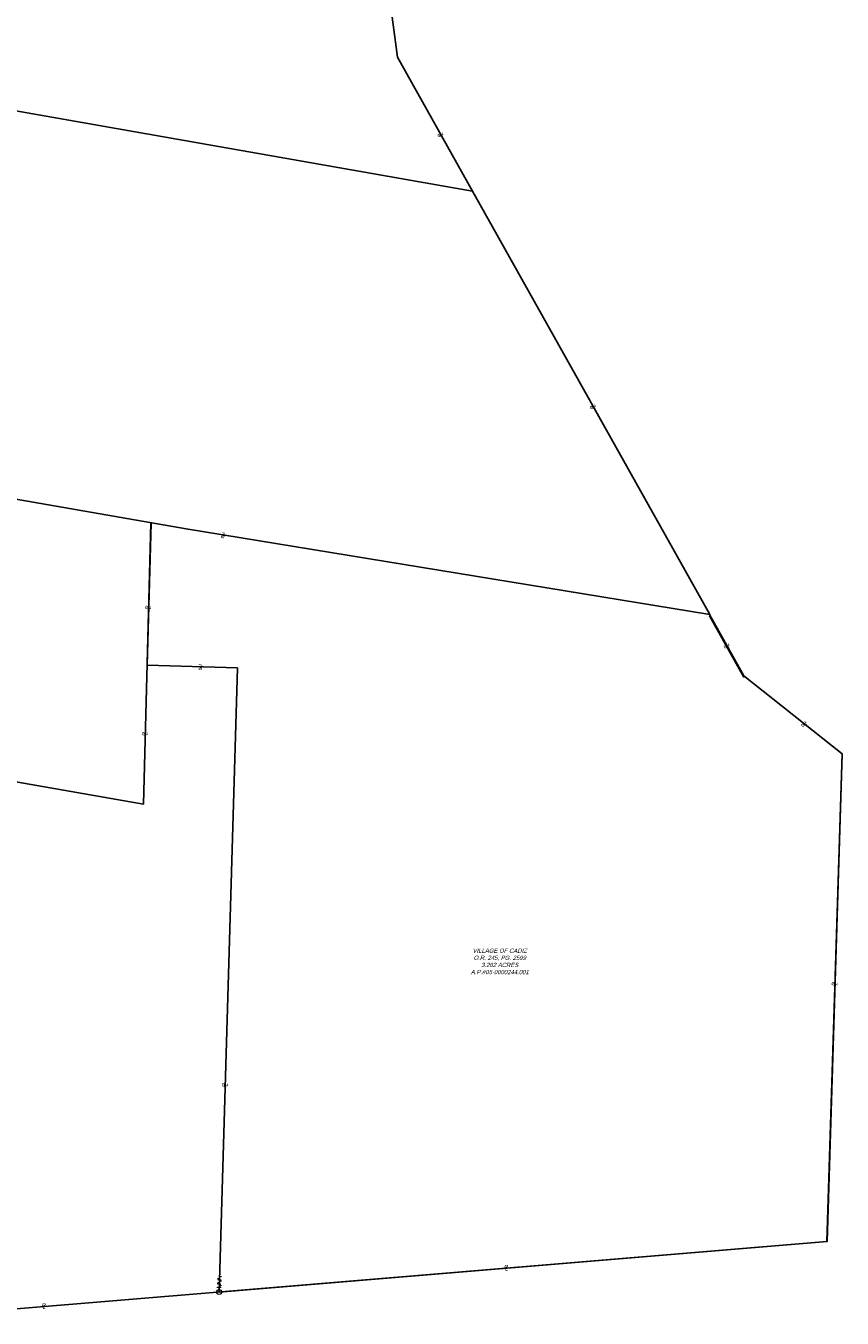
# Model space of a CAD drawing. Header units: feet. Extents: x 2383222 to 2387584, y 226448 to 228557.
# Tile 11 of 14: x 2387106 to 2387584, y 227066 to 227822. Entities that reach past the tile are written whole.
import ezdxf

# ---------------------------------------------------------------- set-up
doc = ezdxf.new("R2010")
doc.units = ezdxf.units.FT
doc.header["$MEASUREMENT"] = 0
for name, color, linetype in [('DV_X_Property_Line', 7, 'Continuous'), ('DV_X_Text', 7, 'Continuous'), ('SV_X_Mon_Cells_Found', 7, 'Continuous')]:
    doc.layers.add(name, color=color, linetype=linetype)
doc.styles.add('Slanted Normal (0.125) Font 31', font='arial.ttf', dxfattribs={"oblique": 15, "height": 0.125})

# ---------------------------------------------------------------- blocks, each defined once
blk = doc.blocks.new('IPF')
at = {"layer": 'SV_X_Mon_Cells_Found', "color": 7, "linetype": 'Continuous', "lineweight": 0, "flags": 128}
for points in [[(0.101, 0.04), (0.118, 0.04)], [(0.11, -0.04), (0.11, 0.04)], [(0.188, -0.04), (0.188, 0.04), (0.214, 0.04), (0.217, 0.039), (0.221, 0.038), (0.223, 0.037), (0.224, 0.036), (0.226, 0.032), (0.228, 0.029), (0.229, 0.024), (0.229, 0.017), (0.229, 0.014), (0.227, 0.01), (0.225, 0.006), (0.223, 0.004), (0.221, 0.003), (0.219, 0.002), (0.214, 0.001), (0.188, 0.001)], [(0.338, 0.04), (0.3, 0.04), (0.3, -0.04)], [(0.3, 0.001), (0.327, 0.001)], [(0.101, -0.04), (0.118, -0.04)], [(0.157, -0.029), (0.16, -0.029), (0.162, -0.031), (0.164, -0.033), (0.164, -0.036), (0.162, -0.039), (0.16, -0.04), (0.157, -0.04), (0.156, -0.039), (0.154, -0.036), (0.154, -0.033), (0.156, -0.031), (0.157, -0.029)], [(0.27, -0.029), (0.273, -0.029), (0.274, -0.031), (0.276, -0.033), (0.276, -0.036), (0.274, -0.039), (0.273, -0.04), (0.27, -0.04), (0.268, -0.039), (0.267, -0.036), (0.267, -0.033), (0.268, -0.031), (0.27, -0.029)], [(0.377, -0.029), (0.38, -0.029), (0.382, -0.031), (0.383, -0.033), (0.383, -0.036), (0.382, -0.039), (0.38, -0.04), (0.377, -0.04), (0.376, -0.039), (0.374, -0.036), (0.374, -0.033), (0.376, -0.031), (0.377, -0.029)]]:
    blk.add_lwpolyline(points, dxfattribs=at)
at = {"layer": 'SV_X_Mon_Cells_Found', "color": 7, "linetype": 'Continuous', "lineweight": 0}
blk.add_circle((0, 0), 0.06, dxfattribs=at)
blk = doc.blocks.new('PL')
at = {"char_height": 0.125, "attachment_point": 5, "style": 'Slanted Normal (0.125) Font 31'}
for s, insert in [('P', (0.028, 0.031)), ('L', (0.047, -0.007))]:
    blk.add_mtext_dynamic_manual_height_columns(s, width=0.125, gutter_width=0.625, heights=[0], dxfattribs=dict(at, insert=insert))

msp = doc.modelspace()

# ---------------------------------------------------------------- linework, layer by layer
at = {"layer": 'DV_X_Property_Line'}
for p, q in [((2386911.12, 227805.39), (2387367.32, 227725.17)), ((2387506.24, 227477.47), (2387367.32, 227725.17)), ((2387199.87, 227527.54), (2386904.18, 227579.22)), ((2387174.88, 227366.48), (2387179.12, 227531.16)), ((2387506.24, 227477.47), (2387199.87, 227527.54)), ((2387174.88, 227366.48), (2386899.7, 227414.31))]:
    msp.add_line(p, q, dxfattribs=at)
for points in [[(2387284.44, 228040.13), (2387296.65, 228004.39), (2387323.52, 227803.71), (2387367.32, 227725.17)], [(2387506.09, 227477.5), (2387526.21, 227441.56), (2387583.64, 227396), (2387574.78, 227110.5), (2387286.06, 227086.55), (2387034.62, 227065.69), (2387034.02, 227072.92)]]:
    msp.add_lwpolyline(points, dxfattribs=at)
at = {"layer": 'DV_X_Property_Line', "elevation": 1210.49}
msp.add_lwpolyline([(2387574.8, 227110.5), (2387583.65, 227396), (2387574.8, 227110.5), (2387219.08, 227080.99), (2387229.76, 227446.21), (2387176.89, 227447.75), (2387179.33, 227531.01)], dxfattribs=at)
at = {"layer": 'DV_X_Property_Line'}
msp.add_lwpolyline([(2387506.09, 227476.75), (2387526.22, 227440.82)], close=True, dxfattribs=at)

# ---------------------------------------------------------------- block references
at = {"layer": 'DV_X_Text', "xscale": 20, "yscale": 20, "zscale": 20}
for p, rotation in [((2387349.33, 227757.44), 119.1473175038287), ((2387438.49, 227598.27), 119.2849715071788), ((2387222.36, 227523.86), 170.7180104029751), ((2387177.85, 227480.57, 1210.49), 88.70196042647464), ((2387516.83, 227458.32), 121.2880359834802), ((2387209.12, 227446.81, 1210.49), 178.325093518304), ((2387562.21, 227413), 143.246493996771), ((2387175.91, 227406.63), 88.52328792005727), ((2387579.43, 227260.3), 88.16222740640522), ((2387222.59, 227201.15, 1210.49), 88.32509351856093), ((2387386.18, 227094.85), 4.741760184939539), ((2387115.69, 227072.42), 4.741760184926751)]:
    msp.add_blockref('PL', p, dxfattribs=dict(at, rotation=rotation))
at = {"layer": 'SV_X_Mon_Cells_Found', "xscale": 24, "yscale": 24, "zscale": 24, "rotation": 88.23333333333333}
msp.add_blockref('IPF', (2387219.08, 227080.99, 1210.49), dxfattribs=at)

# ---------------------------------------------------------------- texts
at = {"layer": 'DV_X_Text', "insert": (2387383.29, 227281.99, 1195.4), "char_height": 2.5, "width": 55.9494, "attachment_point": 2, "style": 'Slanted Normal (0.125) Font 31'}
msp.add_mtext('VILLAGE OF CADIZ\\PO.R. 245, PG. 2599\\P3.262 ACRES\\PA.P.#05-0000244.001', dxfattribs=at)

doc.saveas('drawing.dxf')
